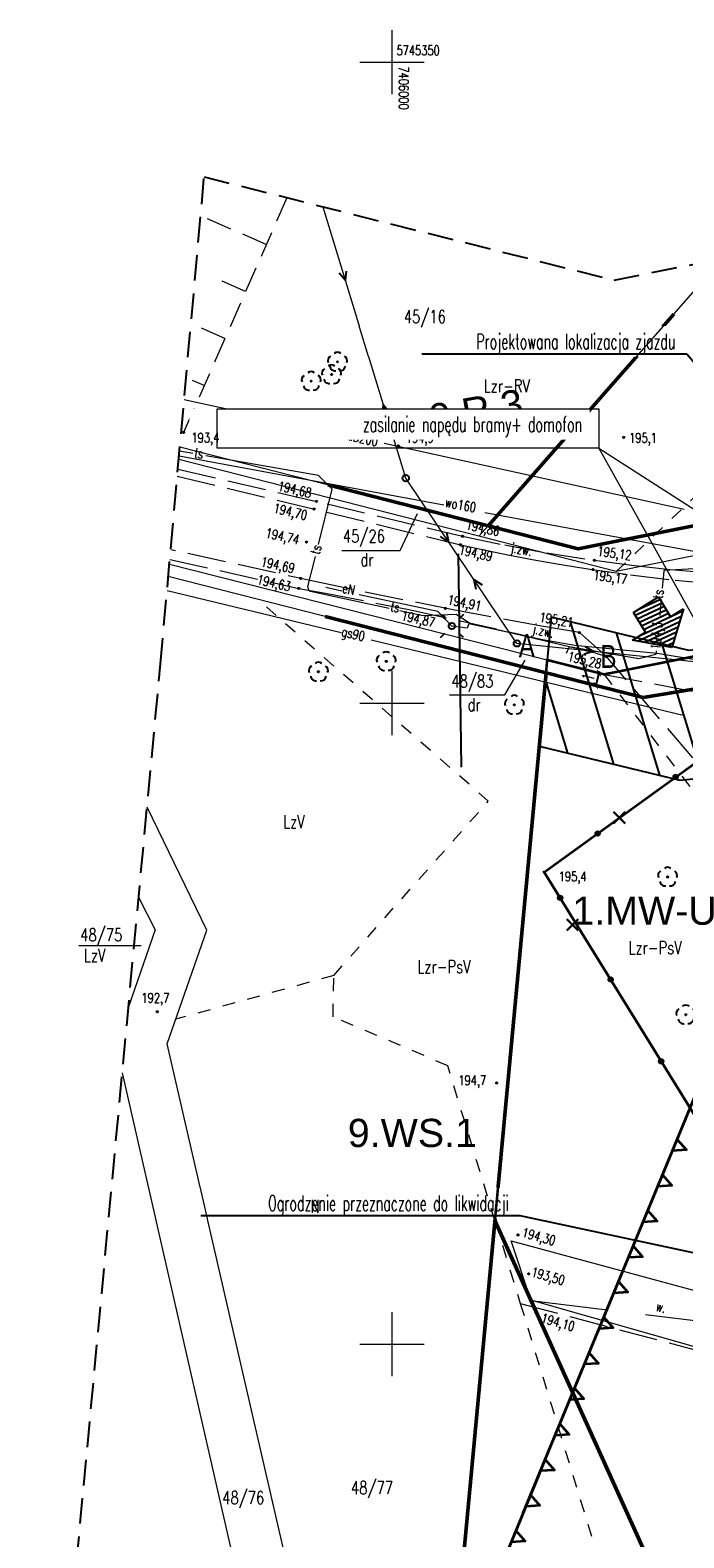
# Model space of a CAD drawing. Header units: centimetres. Extents: x 7405865 to 7407304, y 5744803 to 5745352.
# Tile 5 of 18: x 7405972 to 7406023, y 5745235 to 5745352. Entities that reach past the tile are written whole.
import ezdxf
from ezdxf import colors
from ezdxf.entities.mleader import LeaderData, LeaderLine
from ezdxf.enums import TextEntityAlignment as Align
from ezdxf.math import Vec2, Vec3

# ---------------------------------------------------------------- set-up
doc = ezdxf.new("R2010")
doc.units = ezdxf.units.CM
doc.header["$LTSCALE"] = 2
doc.header["$MEASUREMENT"] = 0
for name, pattern in [('0', [1.5, 1, -0.5]), ('1053', [2, 1.5, -0.5]), ('2', [2, 1.5, -0.5]), ('2217', [2, 1.5, -0.5]), ('2218', [1, 0.5, -0.5]), ('3901', [0]), ('5102', [0]), ('DOT2', [3.175, 0, -3.175]), ('PHANTOM2', [1.25, 0.625, -0.125, 0.125, -0.125, 0.125, -0.125])]:
    doc.linetypes.add(name, pattern=pattern)
for name, color, linetype, lineweight in [('__OPIS', 7, 'Continuous', 20), ('OPISY', 70, 'Continuous', 18), ('TEREN', 250, 'Continuous', 13), ('ZJAZD', 10, 'Continuous', 9)]:
    doc.layers.add(name, color=color, linetype=linetype, lineweight=lineweight)
for name, color, linetype in [('A-OPISY', 70, 'Continuous'), ('DRZEWA_LISCIASTE', 202, 'Continuous'), ('DZIALKI', 98, 'Continuous'), ('DZIALKI-OPIS', 98, 'Continuous'), ('ENERGIA', 10, 'Continuous'), ('ENERGIA-OPIS', 10, 'Continuous'), ('GAZ', 50, 'Continuous'), ('GAZ-OPIS', 7, 'Continuous'), ('JEZDNIA', 7, '1053'), ('JEZDNIA-OPIS', 7, '2'), ('KANALIZACJA', 36, 'Continuous'), ('KANALIZACJA-OPIS', 38, 'Continuous'), ('KONTURY', 98, '2217'), ('LATARNIE', 1, 'Continuous'), ('MDCP_nowa', 7, 'Continuous'), ('MPZP', 70, 'Continuous'), ('PLOT', 48, '3901'), ('ROW', 142, 'Continuous'), ('RZEDNE', 7, 'Continuous'), ('SIATKA', 7, 'Continuous'), ('SIATKA-OPIS', 7, 'Continuous'), ('SKARPA', 201, 'Continuous'), ('SLUPY', 1, 'Continuous'), ('TELEFON', 30, 'Continuous'), ('TELEFON-OPIS', 30, 'Continuous'), ('UZYTKI', 98, '2218'), ('UZYTKI-OPIS', 98, '2218'), ('WASY-ENERGIA', 1, 'Continuous'), ('WODOC-OPIS', 5, 'Continuous'), ('WODOCIAG', 5, 'Continuous'), ('zakres', 7, '0')]:
    doc.layers.add(name, color=color, linetype=linetype)
doc.styles.add('Arial-Bold', font='arial.ttf', dxfattribs={"width": 0.75})
doc.styles.add('RomanS', font='romans.shx', dxfattribs={"width": 0.75})
doc.styles.add('STYL1', font='SIMPLEX.SHX', dxfattribs={"width": 0.8})
doc.styles.add('STYL_ARIAL', font='simplex', dxfattribs={"width": 0.75, "oblique": 0.1})
doc.dimstyles.new('Mapa500', dxfattribs={"dimtxt": 0.9, "dimasz": 0.007, "dimexe": 0.3, "dimexo": 0, "dimgap": 0.3, "dimtad": 1, "dimrnd": 0.01, "dimzin": 9, "dimtxsty": 'RomanS', "dimblk": 'ZASIECZKA POMOCNICZA', "dimcen": 0.25, "dimclrd": 3, "dimclre": 256, "dimclrt": 256, "dimadec": 0, "dimazin": 2, "dimtp": 5, "dimtfac": 1, "dimtofl": 0, "dimtmove": 0, "dimatfit": 3, "dimfxl": 1, "dimtolj": 1, "dimtzin": 0, "dimlwe": 5, "dimarcsym": 0})

# ---------------------------------------------------------------- blocks, each defined once
blk = doc.blocks.new('*U15')
at = {"color": 70, "lineweight": 35}
for points in [[(21, 0), (30.28, 0)], [(24, 0), (33.28, 0)], [(27, 0), (36.28, 0)], [(28.74, 0), (29.23, 1), (29.72, 0)], [(30, 0), (39.28, 0)], [(31.74, 0), (32.23, 1), (32.72, 0)], [(33, 0), (42.28, 0)], [(34.74, 0), (35.23, 1), (35.72, 0)], [(36, 0), (45.28, 0)], [(37.74, 0), (38.23, 1), (38.72, 0)], [(39, 0), (48.28, 0)], [(40.74, 0), (41.23, 1), (41.72, 0)], [(42, 0), (51.28, 0)], [(43.74, 0), (44.23, 1), (44.72, 0)], [(45, 0), (54.28, 0)], [(46.74, 0), (47.23, 1), (47.72, 0)], [(48, 0), (57.28, 0)], [(49.74, 0), (50.23, 1), (50.72, 0)], [(51, 0), (60.28, 0)], [(52.74, 0), (53.23, 1), (53.72, 0)], [(54, 0), (63.28, 0)], [(55.74, 0), (56.23, 1), (56.72, 0)], [(57, 0), (66.28, 0)], [(58.74, 0), (59.23, 1), (59.72, 0)], [(60, 0), (69.28, 0)], [(61.74, 0), (62.23, 1), (62.72, 0)]]:
    blk.add_lwpolyline(points, dxfattribs=at)
blk = doc.blocks.new('ZASIECZKA POMOCNICZA')
for p, q in [((-22, 0), (22, 0)), ((0, 50), (0, -50))]:
    blk.add_line(p, q)
at = {"const_width": 10}
blk.add_lwpolyline([(-30, -30), (30, 30)], dxfattribs=at)
blk = doc.blocks.new('*D79')
at = {"layer": 'MPZP', "linetype": 'DOT2', "lineweight": 5}
for p, q in [((7406016.3, 5745301.28), (7406015.6, 5745301.46)), ((7406016.54, 5745302.25), (7406015.84, 5745302.43))]:
    blk.add_line(p, q, dxfattribs=at)
at = {"layer": 'MPZP', "color": 3, "lineweight": -2}
blk.add_line((7406016.13, 5745302.35), (7406015.89, 5745301.39), dxfattribs=at)
at = {"layer": 'MPZP', "color": 3, "lineweight": -2, "xscale": 0.006999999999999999, "yscale": 0.006999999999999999, "zscale": 0.006999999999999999}
for p, rotation in [((7406016.13, 5745302.35), 75.78103908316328), ((7406015.89, 5745301.39), 255.7810390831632)]:
    blk.add_blockref('ZASIECZKA POMOCNICZA', p, dxfattribs=dict(at, rotation=rotation))
at = {"layer": 'MPZP', "insert": (7406015.28, 5745302.04), "char_height": 0.9, "attachment_point": 5, "rotation": 75.781, "style": 'RomanS'}
blk.add_mtext('\\A1;1', dxfattribs=at)
blk = doc.blocks.new('A$7E87199A117B')
h = blk.add_hatch()
h.set_pattern_fill('ANSI31', color=256, scale=0.1, angle=340.2163, style=0)
h.set_pattern_definition([(25.2163427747, (-8149700.79815, -3160007.95723), (-0.135266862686, 0.287244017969), [])])
h.paths.add_polyline_path([(0.91, 3.01), (-0.1, 2.39), (-1.05, 3.93), (-3, 2.72), (-2.05, 1.18), (-3.06, 0.56), (0, 0)])
for p, q in [((-3, 2.72), (-1.05, 3.93)), ((-1.05, 3.93), (-0.1, 2.39)), ((-2.05, 1.18), (-3, 2.72)), ((-0.1, 2.39), (0.91, 3.01)), ((0.91, 3.01), (0, 0)), ((-3.06, 0.56), (-2.05, 1.18)), ((0, 0), (-3.06, 0.56))]:
    blk.add_line(p, q)
blk = doc.blocks.new('OTZL')
at = {"color": 0}
blk.add_circle((0, 0), 0.05, dxfattribs=at)
for centre, radius, start, end in [((-0.35, 0.1), 0.4, 119.84816, 203.51949), ((0, 0.35), 0.4, 50.114, 129.886), ((0.35, 0.1), 0.4, 336.88451, 60.15184), ((-0.2, -0.3), 0.4, 187.477, 278.47884), ((0.2, -0.275), 0.425, 262.64593, 349.62892)]:
    blk.add_arc(centre, radius, start, end, dxfattribs=at)
blk = doc.blocks.new('SUPP')
at = {"color": 0}
blk.add_circle((0, 0), 0.25, dxfattribs=at)
blk = doc.blocks.new('SUEO')
at = {"color": 0}
for p, q in [((-0.9, 0.9), (-0.55, 0.55)), ((0.9, 0.9), (0.55, 0.55)), ((-0.9, -0.9), (-0.55, -0.55)), ((0.9, -0.9), (0.55, -0.55))]:
    blk.add_line(p, q, dxfattribs=at)
blk.add_circle((0, 0), 0.25, dxfattribs=at)
blk = doc.blocks.new('OTRS')
at = {"color": 0}
blk.add_circle((0, 0), 0.05, dxfattribs=at)
blk = doc.blocks.new('SURS')
at = {"color": 0}
blk.add_circle((0, 0), 0.05, dxfattribs=at)
blk = doc.blocks.new('A$7E8815FB1995')
at = {"layer": 'DZIALKI', "color": 7, "lineweight": 18}
for p, q in [((-92.51, 13.84), (-74.23, 34.68)), ((-30.75, 20.69), (-82.53, 10.27)), ((-93.23, 13.02), (-116.62, 19.01)), ((-92.51, 13.84), (-116.54, 19.97)), ((-93.23, 13.02), (-92.51, 13.84)), ((-82.53, 10.27), (-93.23, 13.02)), ((-117.35, 10.85), (-87.9, 3.37)), ((-87.99, 2.37), (-117.44, 9.88)), ((-83.46, 2.25), (-53.51, 8.22)), ((-88.17, 0.35), (-87.99, 2.37)), ((-87.99, 2.37), (-87.9, 3.37)), ((-87.9, 3.37), (-83.46, 2.25)), ((-97.38, -98.31), (-88.17, 0.35)), ((-114.45, -17.71), (-119.09, -8.12)), ((-119.75, -15.18), (-118.47, -17.69)), ((-118.47, -17.69), (-120.55, -23.69)), ((-117.53, -26.56), (-114.45, -17.71)), ((-106.54, -74.38), (-117.53, -26.56)), ((-121.03, -28.83), (-110.4, -75.43))]:
    blk.add_line(p, q, dxfattribs=at)
at = {"layer": 'DZIALKI-OPIS', "color": 7, "lineweight": 18}
for p, q in [((-99.36, 11.91), (-98.02, 14.79)), ((-103.92, 11.91), (-99.36, 11.91)), ((-91.2, 0.65), (-89.62, 3.36)), ((-95.53, 0.65), (-91.2, 0.65)), ((-124.42, -18.91), (-119.55, -18.91))]:
    blk.add_line(p, q, dxfattribs=at)
at = {"layer": 'ENERGIA', "color": 1, "lineweight": 18}
for p, q in [((-103.92, 8.75), (-105.17, 9.02)), ((-96.43, 7.14), (-102.55, 8.46)), ((-95.33, 6.02), (-96.43, 7.14)), ((-94.14, 5.85), (-95.33, 6.02)), ((-94.02, 6.19), (-94.14, 5.85)), ((-88.39, 4.96), (-94.02, 6.19)), ((-85.74, 4.5), (-88.39, 4.96)), ((-79.32, 3.88), (-85.74, 4.5)), ((-76.03, 3.33), (-79.32, 3.88))]:
    blk.add_line(p, q, dxfattribs=at)
at = {"layer": 'GAZ', "color": 56, "lineweight": 18}
for p, q in [((-117.54, 8.78), (-103.97, 5.51)), ((-101.62, 4.94), (-77.2, -0.95))]:
    blk.add_line(p, q, dxfattribs=at)
at = {"layer": 'JEZDNIA', "color": 7, "linetype": '2', "lineweight": 18}
for p, q in [((-116.74, 17.7), (-105.09, 14.9)), ((-116.69, 18.26), (-105.05, 15.54)), ((-105.05, 15.54), (-94.5, 13.02)), ((-105.09, 14.9), (-94.67, 12.36)), ((-94.5, 13.02), (-91.21, 12.34)), ((-105.17, 9.3), (-117.25, 11.96)), ((-94.67, 12.36), (-92.72, 11.93)), ((-92.72, 11.93), (-90.83, 11.55)), ((-91.21, 12.34), (-87.92, 11.73)), ((-117.32, 11.22), (-107.27, 8.95)), ((-90.83, 11.55), (-88.79, 11.16)), ((-88.79, 11.16), (-86.82, 10.82)), ((-87.92, 11.73), (-84.22, 11.15)), ((-86.82, 10.82), (-84.74, 10.48)), ((-84.22, 11.15), (-81.29, 10.76)), ((-81.29, 10.76), (-77.95, 10.4)), ((-84.74, 10.48), (-81.4, 10.01)), ((-81.4, 10.01), (-77.91, 9.6)), ((-77.95, 10.4), (-74.62, 10.11)), ((-77.91, 9.6), (-75.92, 9.41)), ((-107.27, 8.95), (-105.18, 8.57)), ((-105.18, 8.57), (-98.69, 7.32)), ((-95.23, 7.27), (-105.17, 9.3)), ((-98.69, 7.32), (-90.17, 5.41)), ((-88.35, 6.01), (-95.23, 7.27)), ((-85.39, 5.51), (-88.35, 6.01)), ((-90.17, 5.41), (-84.17, 3.92)), ((-83.27, 3.63), (-85.39, 5.51)), ((-84.17, 3.92), (-83.27, 3.63)), ((-76.54, -4.26), (-83.27, 3.63))]:
    blk.add_line(p, q, dxfattribs=at)
at = {"layer": 'KANALIZACJA', "color": 34, "lineweight": 18}
for p, q in [((-116.2, 23.7), (-103.94, 21.01)), ((-100.61, 20.28), (-77.21, 15.14))]:
    blk.add_line(p, q, dxfattribs=at)
at = {"layer": 'KONTURY', "color": 3, "linetype": '2217', "lineweight": 18}
for p, q in [((-83.46, 2.25), (-55.12, -3.18)), ((-90, -46.82), (-69.17, -52.35))]:
    blk.add_line(p, q, dxfattribs=at)
at = {"layer": 'PLOT', "color": 7, "linetype": '3901', "lineweight": 35}
for p, q in [((-88.13, -13.17), (-76.41, -4.7)), ((-58.28, -61.53), (-88.13, -13.17))]:
    blk.add_line(p, q, dxfattribs=at)
at = {"layer": 'PLOT', "color": 7}
for centre, radius in [((-77.89, -5.76), 0.175), ((-77.89, -5.76), 0.158), ((-77.89, -5.76), 0.14), ((-77.89, -5.76), 0.122), ((-77.89, -5.76), 0.105), ((-77.89, -5.76), 0.0875), ((-77.89, -5.76), 0.07), ((-77.89, -5.76), 0.0525), ((-77.89, -5.76), 0.035), ((-83.96, -10.16), 0.175), ((-83.96, -10.16), 0.158), ((-83.96, -10.16), 0.14), ((-83.96, -10.16), 0.122), ((-83.96, -10.16), 0.105), ((-83.96, -10.16), 0.0875), ((-83.96, -10.16), 0.07), ((-83.96, -10.16), 0.0525), ((-83.96, -10.16), 0.035), ((-86.89, -15.18), 0.175), ((-86.89, -15.18), 0.158), ((-86.89, -15.18), 0.14), ((-86.89, -15.18), 0.122), ((-86.89, -15.18), 0.105), ((-86.89, -15.18), 0.0875), ((-86.89, -15.18), 0.07), ((-86.89, -15.18), 0.0525), ((-86.89, -15.18), 0.035), ((-82.95, -21.56), 0.175), ((-82.95, -21.56), 0.158), ((-82.95, -21.56), 0.14), ((-82.95, -21.56), 0.122), ((-82.95, -21.56), 0.105), ((-82.95, -21.56), 0.0875), ((-82.95, -21.56), 0.07), ((-82.95, -21.56), 0.0525), ((-82.95, -21.56), 0.035), ((-79.01, -27.94), 0.175), ((-79.01, -27.94), 0.158), ((-79.01, -27.94), 0.14), ((-79.01, -27.94), 0.122), ((-79.01, -27.94), 0.105), ((-79.01, -27.94), 0.0875), ((-79.01, -27.94), 0.07), ((-79.01, -27.94), 0.0525), ((-79.01, -27.94), 0.035)]:
    blk.add_circle(centre, radius, dxfattribs=at)
at = {"layer": 'ROW', "color": 7, "lineweight": 18}
for p, q in [((-89.18, -46.58), (-90.7, -41.95)), ((-90.7, -41.95), (-67.74, -48.16)), ((-68.61, -52.42), (-89.18, -46.58))]:
    blk.add_line(p, q, dxfattribs=at)
at = {"layer": 'SIATKA', "color": 7, "lineweight": 18}
for p, q in [((-100, 47.5), (-100, 52.5)), ((-102.5, 50), (-97.5, 50)), ((-100, -2.5), (-100, 2.5)), ((-102.5, 0), (-97.5, 0)), ((-100, -52.5), (-100, -47.5)), ((-102.5, -50), (-97.5, -50))]:
    blk.add_line(p, q, dxfattribs=at)
at = {"layer": 'SKARPA', "color": 7, "linetype": '0', "lineweight": 18}
for p, q in [((-108.2, 39.43), (-116.48, 20.59)), ((-109.81, 35.77), (-114.92, 38.01)), ((-111.42, 32.11), (-114.16, 33.31)), ((-113.03, 28.44), (-115.67, 29.61)), ((-114.64, 24.78), (-115.55, 25.18))]:
    blk.add_line(p, q, dxfattribs=at)
at = {"layer": 'TELEFON', "color": 30, "lineweight": 18}
for p, q in [((-115.53, 19.47), (-116.57, 19.65)), ((-105.74, 17.76), (-114.52, 19.29)), ((-104.66, 16.7), (-105.74, 17.76)), ((-105.72, 12.39), (-104.66, 16.7)), ((-106.55, 9.1), (-105.96, 11.45)), ((-78.83, 10.02), (-78.93, 8.98)), ((-78.81, 10.35), (-78.83, 10.02)), ((-76.43, 10.47), (-78.81, 10.35)), ((-106.47, 8.73), (-106.55, 9.1)), ((-105.18, 8.46), (-106.47, 8.73)), ((-100.23, 7.39), (-105.18, 8.46)), ((-97.56, 6.82), (-99.38, 7.21)), ((-79.01, 8.1), (-79.13, 6.84)), ((-94.99, 6.91), (-97.56, 6.82)), ((-93.95, 6.25), (-94.99, 6.91)), ((-86.18, 4.39), (-93.95, 6.25)), ((-86.18, 4.39), (-86.43, 3.87)), ((-80.75, 3.45), (-86.18, 4.39)), ((-79.44, 3.81), (-80.75, 3.45)), ((-79.4, 4.08), (-79.44, 3.81))]:
    blk.add_line(p, q, dxfattribs=at)
at = {"layer": 'UZYTKI', "color": 86, "linetype": '2218', "lineweight": 18}
for p, q in [((-82.53, 10.27), (-52.12, 39.09)), ((-92.49, -7.64), (-110.44, 8.07)), ((-83.46, 2.25), (-33.14, -63.66)), ((-104.54, -21.24), (-92.49, -7.64)), ((-104.54, -21.24), (-116.87, -24.66)), ((-104.6, -24.46), (-104.54, -21.24)), ((-95.66, -28.28), (-104.6, -24.46)), ((-91.97, -40.37), (-95.66, -28.28)), ((-91.97, -40.37), (-90, -46.82)), ((-90, -46.82), (-79.93, -79.73))]:
    blk.add_line(p, q, dxfattribs=at)
at = {"layer": 'WASY-ENERGIA', "color": 1, "linetype": '5102', "lineweight": 0}
for p, q in [((-98.93, 17.55), (-105.38, 38.7)), ((-90.26, 4.66), (-98.93, 17.55)), ((-63.21, 1.87), (-90.26, 4.66))]:
    blk.add_line(p, q, dxfattribs=at)
at = {"layer": 'WASY-ENERGIA', "color": 1}
for p, q in [((-103.63, 32.96), (-104.11, 33.54)), ((-103.63, 32.96), (-103.56, 33.71)), ((-100.68, 23.29), (-100.75, 22.54)), ((-100.68, 23.29), (-100.2, 22.71)), ((-95.58, 12.57), (-96.21, 12.99)), ((-95.58, 12.57), (-95.73, 13.31)), ((-93.61, 9.64), (-93.46, 8.9)), ((-93.61, 9.64), (-92.98, 9.22)), ((-84.29, 4.04), (-85.01, 3.83)), ((-84.29, 4.04), (-84.95, 4.4))]:
    blk.add_line(p, q, dxfattribs=at)
at = {"layer": 'WODOCIAG', "color": 5, "lineweight": 18}
for p, q in [((-95.97, 15.45), (-116.6, 19.27)), ((-75.76, 11.71), (-92.75, 14.85))]:
    blk.add_line(p, q, dxfattribs=at)
at = {"layer": 'zakres', "color": 7, "linetype": '0', "lineweight": 25}
for p, q in [((-118.05, 3.08), (-114.65, 41.06)), ((-114.65, 41.06), (-82.69, 33)), ((-82.69, 33), (-47.05, 40.1)), ((-128.21, -105.82), (-118.05, 3.08))]:
    blk.add_line(p, q, dxfattribs=at)
at = {"layer": 'DRZEWA_LISCIASTE', "color": 3}
for p in [(-104.25, 26.63), (-104.71, 25.64), (-106.3, 25.12), (-87.39, 21.39), (-100.45, 3.26), (-105.74, 2.45), (-90.46, -0.13), (-78.51, -13.55), (-77.09, -24.3)]:
    blk.add_blockref('OTZL', p, dxfattribs=at)
at = {"layer": 'LATARNIE', "color": 7}
blk.add_blockref('SUEO', (-95.33, 6.02), dxfattribs=at)
at = {"layer": 'RZEDNE', "color": 7}
for name, p in [('SURS', (-116.25, 21.12)), ('OTRS', (-99.51, 20.07)), ('OTRS', (-81.93, 20.73)), ('SURS', (-105.89, 15.74)), ('SURS', (-106.08, 15.14)), ('OTRS', (-94.5, 13.02)), ('SURS', (-106.67, 12.57)), ('OTRS', (-94.67, 12.36)), ('OTRS', (-84.22, 11.15)), ('SURS', (-107.13, 9.73)), ('OTRS', (-84.33, 10.42)), ('SURS', (-107.27, 8.95)), ('OTRS', (-95.85, 7.39)), ('OTRS', (-95.98, 6.74)), ('OTRS', (-85.39, 5.51)), ('OTRS', (-83.27, 3.63)), ('OTRS', (-88.13, -13.17)), ('SURS', (-118.3, -24.07)), ('OTRS', (-91.84, -29.62)), ('OTRS', (-90.18, -41.48)), ('OTRS', (-89.35, -44.51)), ('OTRS', (-88.74, -47.6))]:
    blk.add_blockref(name, p, dxfattribs=at)
at = {"layer": 'SLUPY', "color": 7}
for p in [(-98.93, 17.55), (-90.26, 4.66)]:
    blk.add_blockref('SUPP', p, dxfattribs=at)
at = {"layer": 'DZIALKI-OPIS', "color": 7, "style": 'STYL_ARIAL', "width": 0.75}
for s, p in [('45/16', (-99.08, 30.65)), ('45/26', (-103.83, 13.53)), ('48/83', (-95.37, 2.22)), ('48/77', (-103.2, -60.69))]:
    blk.add_text(s, height=1, dxfattribs=at).set_placement(p, align=Align.TOP_LEFT)
for s, p in [('48/75', (-124.31, -18.87)), ('48/76', (-113.24, -62.77))]:
    blk.add_text(s, height=1, dxfattribs=at).set_placement(p, align=Align.BOTTOM_LEFT)
at = {"layer": 'ENERGIA-OPIS', "color": 1, "style": 'STYL_ARIAL', "width": 0.75}
blk.add_text('eN', height=0.75, rotation=347.8586, dxfattribs=at).set_placement((-103.77, 9.36), align=Align.TOP_LEFT)
at = {"layer": 'GAZ-OPIS', "color": 56, "style": 'STYL_ARIAL', "width": 0.75}
blk.add_text('gs90', height=0.75, rotation=346.4465, dxfattribs=at).set_placement((-103.82, 5.98), align=Align.TOP_LEFT)
at = {"layer": 'JEZDNIA-OPIS', "color": 7, "style": 'STYL_ARIAL', "width": 0.75}
for rotation, p in [(349.2451, (-90.65, 12.52)), (346.0188, (-88.91, 6.2))]:
    blk.add_text('j.zw.', height=0.75, rotation=rotation, dxfattribs=at).set_placement(p, align=Align.TOP_LEFT)
at = {"layer": 'KANALIZACJA-OPIS', "color": 34, "style": 'STYL_ARIAL', "width": 0.75}
blk.add_text('klD200', height=0.75, rotation=347.6134, dxfattribs=at).set_placement((-102.35, 20.67), align=Align.MIDDLE_CENTER)
at = {"layer": 'ROW', "color": 7, "style": 'STYL_ARIAL', "width": 0.75}
blk.add_text('w.', height=0.75, rotation=344.1491, dxfattribs=at).set_placement((-79.55, -47.59), align=Align.BOTTOM_LEFT)
at = {"layer": 'RZEDNE', "color": 7, "style": 'STYL_ARIAL', "width": 0.75}
for s, p in [('193,4', (-114.55, 20.71)), ('192,7', (-118.45, -22.99))]:
    blk.add_text(s, height=0.75, dxfattribs=at).set_placement(p, align=Align.MIDDLE_CENTER)
for s, p in [('194,9', (-98.92, 20.09)), ('195,1', (-81.51, 20.09)), ('195,4', (-87, -14.12)), ('194,7', (-94.83, -30.02))]:
    blk.add_text(s, height=0.75, dxfattribs=at).set_placement(p, align=Align.BOTTOM_LEFT)
for s, rotation, p in [('194,68', 346.8866, (-107.58, 16.67)), ('194,70', 346.5022, (-107.92, 14.94)), ('194,74', 347.5592, (-108.54, 13.02)), ('194,69', 347.5592, (-108.9, 10.78)), ('194,63', 347.2526, (-109.21, 9.38))]:
    blk.add_text(s, height=0.75, rotation=rotation, dxfattribs=at).set_placement(p, align=Align.MIDDLE_CENTER)
for s, rotation, p in [('194,86', 348.2676, (-94.35, 13.35)), ('194,89', 347.6631, (-94.9, 11.41)), ('195,12', 352.4807, (-84.05, 11.28)), ('195,17', 351.9738, (-84.37, 9.42)), ('194,91', 348.4482, (-95.77, 7.51)), ('194,87', 347.414, (-99.38, 6.27)), ('195,21', 350.3358, (-88.59, 6.14)), ('195,28', 346.0182, (-86.41, 3.1)), ('194,30', 344.8681, (-89.99, -41.84)), ('193,50', 344.1491, (-89.27, -44.91)), ('194,10', 344.1491, (-88.5, -48.51))]:
    blk.add_text(s, height=0.75, rotation=rotation, dxfattribs=at).set_placement(p, align=Align.BOTTOM_LEFT)
at = {"layer": 'SIATKA-OPIS', "color": 7, "style": 'STYL_ARIAL', "width": 0.75}
blk.add_text('5745350', height=0.75, dxfattribs=at).set_placement((-99.65, 50.32), align=Align.BOTTOM_LEFT)
blk.add_text('7406000', height=0.75, rotation=270, dxfattribs=at).set_placement((-99.68, 49.67), align=Align.BOTTOM_LEFT)
at = {"layer": 'TELEFON-OPIS', "color": 30, "style": 'STYL_ARIAL', "width": 0.75}
for rotation, p in [(350.0829, (-115.06, 19.49)), (75.8491, (-105.93, 11.99))]:
    blk.add_text('ts', height=0.75, rotation=rotation, dxfattribs=at).set_placement(p, align=Align.MIDDLE_CENTER)
for s, rotation, p in [('ts', 84.5619, (-79.64, 8.2)), ('ts', 347.9114, (-100.02, 7.94)), ('194,3', 84.5619, (-79.85, 4.21))]:
    blk.add_text(s, height=0.75, rotation=rotation, dxfattribs=at).set_placement(p, align=Align.TOP_LEFT)
at = {"layer": 'UZYTKI-OPIS', "color": 86, "style": 'STYL_ARIAL', "width": 0.75}
for s, p in [('Lzr-RV', (-92.85, 25.25)), ('dr', (-102.46, 11.69)), ('dr', (-94.11, 0.39)), ('LzV', (-108.49, -8.74)), ('Lzr-PsV', (-81.56, -18.57)), ('LzV', (-124.02, -19.17)), ('Lzr-PsV', (-98.02, -20.05)), ('N', (-106.35, -38.75))]:
    blk.add_text(s, height=1, dxfattribs=at).set_placement(p, align=Align.TOP_LEFT)
at = {"layer": 'WODOC-OPIS', "color": 5, "style": 'STYL_ARIAL', "width": 0.75}
blk.add_text('wo160', height=0.75, rotation=349.5139, dxfattribs=at).set_placement((-95.78, 16.06), align=Align.TOP_LEFT)

msp = doc.modelspace()

# ---------------------------------------------------------------- hatches: boundary and pattern name
at = {"layer": 'MPZP', "lineweight": -3, "ltscale": 0.1}
h = msp.add_hatch(dxfattribs=at)
h.set_pattern_fill('ANSI31', color=256, angle=242, style=0)
h.set_pattern_definition([(287, (0, 0), (3.0362676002, 0.9282801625), [])])
h.paths.add_polyline_path([(7406023.155, 5745304.112), (7406012.411, 5745306.703), (7406011.484, 5745296.64), (7406022.449, 5745293.996), (7406048.405, 5745296.524), (7406060.261, 5745298.775), (7406048.515, 5745306.84), (7406046.985, 5745306.433)])

# ---------------------------------------------------------------- linework, layer by layer
msp.add_lwpolyline([(7406005.157, 5745311.653), (7406005.393, 5745295.017)])
at = {"layer": 'MPZP', "linetype": '0', "lineweight": 20, "ltscale": 3}
msp.add_line((7406010.82, 5745253.417), (7406152.939, 5745235.904), dxfattribs=at)
at = {"layer": 'MPZP', "lineweight": 50}
for points in [[(7405994.984, 5745317.031), (7406014.518, 5745312.047), (7406122.089, 5745333.491)], [(7406007.49, 5745313.84), (7406021.962, 5745330.342)], [(7406012.01, 5745302.37), (7405994.783, 5745306.764)], [(7406012.01, 5745302.37), (7406019.581, 5745300.451), (7406050.406, 5745305.534), (7406050.414, 5745305.546)], [(7406012.012, 5745302.37), (7406002.62, 5745201.69), (7406007.358, 5745194.311)], [(7406008.029, 5745259.634), (7406035.198, 5745199.517), (7406088.04, 5745161.612)]]:
    msp.add_lwpolyline(points, dxfattribs=at)
at = {"layer": 'MPZP'}
msp.add_lwpolyline([(7406012.411, 5745306.703), (7406011.484, 5745296.64), (7406022.449, 5745293.996), (7406048.405, 5745296.524), (7406060.261, 5745298.775), (7406048.649, 5745306.749), (7406046.985, 5745306.433), (7406028.49, 5745304.632), (7406023.155, 5745304.112), (7406012.411, 5745306.703)], dxfattribs=at)
at = {"layer": 'OPISY', "lineweight": 30}
for points in [[(7406017.282, 5745290.62), (7406018.175, 5745291.513)], [(7406017.282, 5745291.513), (7406018.175, 5745290.62)], [(7406013.618, 5745282.27), (7406014.511, 5745283.163)], [(7406013.618, 5745283.163), (7406014.511, 5745282.27)]]:
    msp.add_lwpolyline(points, dxfattribs=at)

# ---------------------------------------------------------------- block references
at = {"layer": 'MPZP', "color": 80, "rotation": 247.6224213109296}
msp.add_blockref('*U15', (7406033.162, 5745292.556), dxfattribs=at)

# ---------------------------------------------------------------- texts
at = {"layer": 'MPZP', "style": 'Arial-Bold'}
msp.add_text('9.R.3', height=2.2, rotation=10.04655, dxfattribs=at).set_placement((7406006.568, 5745322.819), align=Align.MIDDLE_CENTER)
for s, p in [('1.MW-U', (7406019.694, 5745283.816)), ('9.WS.1', (7406001.589, 5745266.477))]:
    msp.add_text(s, height=2.2, dxfattribs=at).set_placement(p, align=Align.MIDDLE_CENTER)
at = {"layer": 'OPISY', "style": 'Arial-Bold', "width": 0.75}
for s, p in [('A', (7406010.51, 5745304.484)), ('B', (7406016.875, 5745303.647))]:
    msp.add_text(s, height=1.8, dxfattribs=at).set_placement(p, align=Align.MIDDLE_CENTER)

# ---------------------------------------------------------------- dimensions: what is measured, and where the dimension line sits
at = {"layer": 'MPZP'}
dim = msp.add_linear_dim(base=(7406015.889, 5745301.387), p1=(7406016.54, 5745302.25), p2=(7406016.295, 5745301.284), angle=255.78104, dimstyle='Mapa500', override={"dimtxt": 0.9}, dxfattribs=at)
dim.commit()
dim.dimension.update_dxf_attribs({"geometry": '*D79', "text_midpoint": (7406016.006, 5745301.851), "dimtype": 161})

# ---------------------------------------------------------------- next in the draw order: leaders
at = {"layer": '__OPIS', "color": 0, "lineweight": -3}
ml = msp.add_multileader_mtext('Standard', dxfattribs=at)
ml.set_content('{\\W0.6;Ogrodzenie przeznaczone do likwidacji}', style='STYL1')
ml.set_leader_properties()
ml.build(insert=Vec2(0, 0))
ml.multileader.update_dxf_attribs({"has_text_frame": 1, "text_left_attachment_type": 6, "text_right_attachment_type": 6, "dogleg_length": 0.1, "arrow_head_size": 1})
ctx = ml.context
ctx.base_point, ctx.char_height, ctx.arrow_head_size, ctx.landing_gap_size, ctx.plane_origin = Vec3(7405987.326, 5745260, -20357.027), 1.2, 1, 0.8, Vec3(7456642.186, 5700558.615, -20357.027)
ctx.left_attachment, ctx.right_attachment, ctx.text_align_type = 6, 6, 2
notes = []
notes.append((ctx, [(0, (1, 1, 0), (7406010, 5745260, -20357.027), (-1, 0), 0.1, [(0, [(7406031.236, 5745255.455, -20357.027)], 0, [])])]))
ctx.mtext.insert, ctx.mtext.width, ctx.mtext.alignment, ctx.mtext.line_spacing_factor, ctx.mtext.flow_direction = Vec3(7406009.1, 5745261.596, -20357.027), 30.03052, 3, 0.8, 5
ctx.mtext.has_bg_fill, ctx.mtext.bg_color, ctx.mtext.bg_scale_factor, ctx.mtext.bg_transparency, ctx.mtext.use_window_bg_color = 1, -1027028792, 1.5, 0, 1
at = {"layer": 'ZJAZD'}
ml = msp.add_multileader_mtext('Standard', dxfattribs=at)
ml.set_content('{\\W0.6;Projektowana lokalizacja zjazdu}', color=256, style='STYL1')
ml.set_leader_properties()
ml.build(insert=Vec2(0, 0))
ml.multileader.update_dxf_attribs({"has_text_frame": 1, "text_left_attachment_type": 6, "text_right_attachment_type": 6, "dogleg_length": 0.1, "arrow_head_size": 1})
ctx = ml.context
ctx.base_point, ctx.char_height, ctx.arrow_head_size, ctx.landing_gap_size, ctx.plane_origin = Vec3(7406004.044, 5745327.222), 1.2, 1, 0.8, Vec3(7456657.565, 5700634.462)
ctx.left_attachment, ctx.right_attachment, ctx.text_align_type = 6, 6, 2
notes.append((ctx, [(0, (1, 1, 0), (7406022.99, 5745327.222), (-1, 0), 0.1, [(0, [(7406041.829, 5745304.871)], 0, [])])]))
ctx.mtext.insert, ctx.mtext.width, ctx.mtext.alignment, ctx.mtext.line_spacing_factor, ctx.mtext.flow_direction = Vec3(7406022.09, 5745328.822), 30.03052, 3, 0.8, 5
ctx.mtext.has_bg_fill, ctx.mtext.bg_color, ctx.mtext.bg_scale_factor, ctx.mtext.bg_transparency, ctx.mtext.use_window_bg_color = 1, -1027028792, 1.5, 0, 1
for ctx, leaders in notes:
    for number, flags, end, landing, length, lines in leaders:
        leader = LeaderData()
        leader.index, (leader.has_last_leader_line, leader.has_dogleg_vector, leader.attachment_direction) = number, flags
        leader.last_leader_point, leader.dogleg_vector, leader.dogleg_length = Vec3(end), Vec3(landing), length
        for number, points, colour, breaks in lines:
            line = LeaderLine()
            line.index, line.vertices, line.color, line.breaks = number, Vec3.list(points), colors.encode_raw_color(colour), breaks
            leader.lines.append(line)
        ctx.leaders.append(leader)

# ---------------------------------------------------------------- next in the draw order: linework, layer by layer
msp.add_line((7406020.772, 5745308.283), (7406021.723, 5745306.746))
at = {"layer": 'TEREN', "color": 6, "linetype": 'PHANTOM2', "ltscale": 5, "true_color": 0xff0fff}
for points in [[(7406012.1, 5745303.37, 0.2, 0.2, 0), (7406016.54, 5745302.25, 0.2, 0.2, 0), (7406046.49, 5745308.22, 0.2, 0.2, 0), (7406155.406, 5745234.224, 0.2, 0.2, 0)], [(7406155.406, 5745234.233, 0.2, 0.2, 0), (7406120.4, 5745182.7, 0.2, 0.2, 0), (7406045.96, 5745134.19, 0.2, 0.2, 0), (7406002.62, 5745201.69, 0.2, 0.2, 0), (7406012.1, 5745303.37, 0.2, 0.2, 0)]]:
    msp.add_lwpolyline(points, format="xyseb", dxfattribs=at)
at = {"layer": 'ZJAZD'}
for q in [(7406043.467, 5745302.307), (7406028.276, 5745298.077)]:
    msp.add_line((7406016.122, 5745319.9), q, dxfattribs=at)

# ---------------------------------------------------------------- next in the draw order: block references
at = {"layer": 'A-OPISY'}
msp.add_blockref('A$7E87199A117B', (7406021.821, 5745304.356), dxfattribs=at)
at = {"layer": 'MDCP_nowa'}
msp.add_blockref('A$7E8815FB1995', (7406100, 5745300), dxfattribs=at)

# ---------------------------------------------------------------- next in the draw order: texts
at = {"layer": 'ZJAZD', "insert": (7406014.824, 5745322.357), "char_height": 1.2, "width": 30.03052, "attachment_point": 3, "line_spacing_factor": 0.8, "style": 'STYL1', "bg_fill": 3, "box_fill_scale": 1.5, "bg_fill_color": 256, "bg_fill_true_color": 13158600, "bg_fill_transparency": 0}
msp.add_mtext('{\\W0.6;zasilanie napędu bramy+ domofon}', dxfattribs=at)

# ---------------------------------------------------------------- next in the draw order: linework, layer by layer
at = {"layer": 'ZJAZD'}
msp.add_lwpolyline([(7405986.365, 5745322.953), (7406016.122, 5745322.953), (7406016.122, 5745319.9), (7405986.365, 5745319.9)], close=True, dxfattribs=at)

doc.saveas('drawing.dxf')
